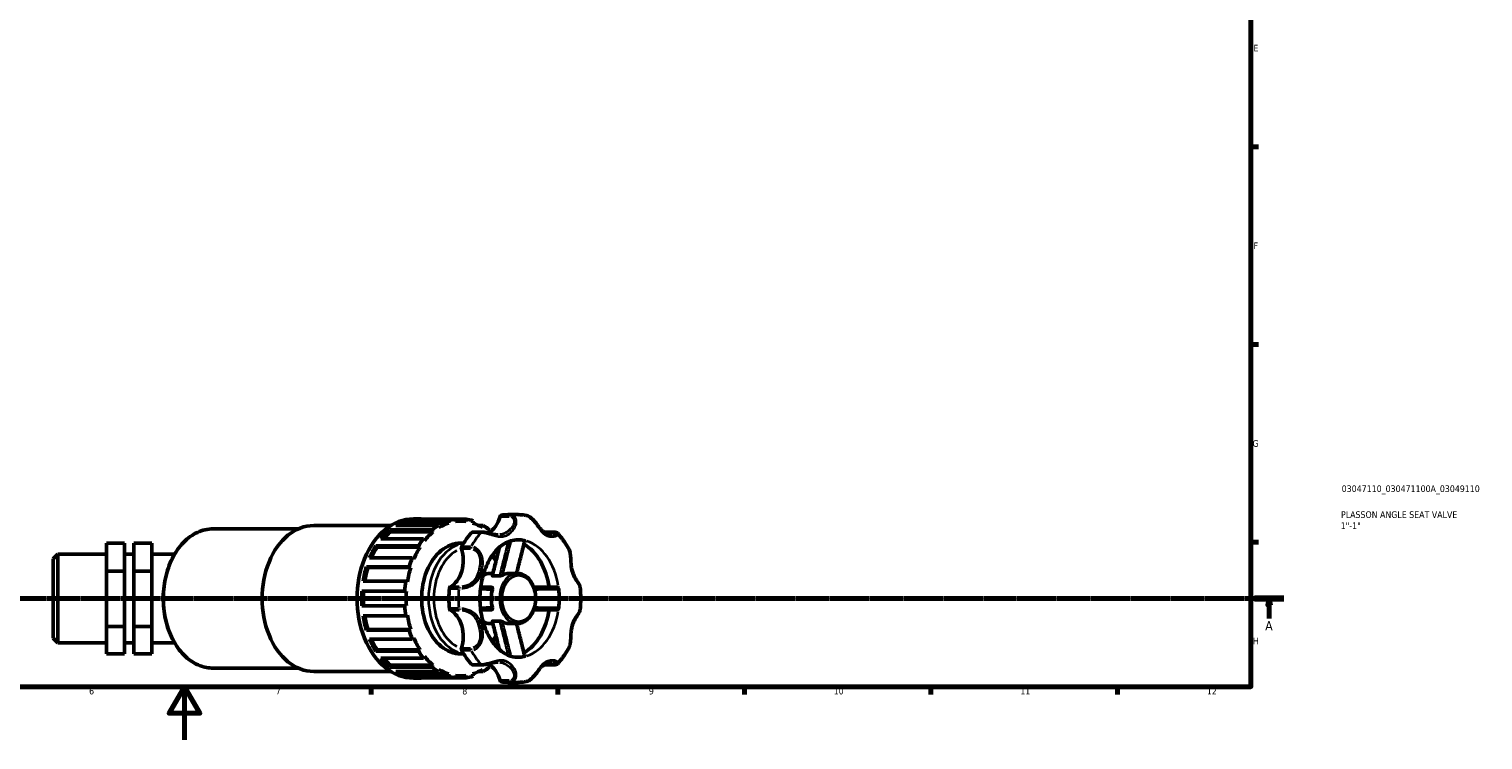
# Model space of a CAD drawing. Header units: millimetres. Extents: x 0 to 908, y 0 to 1069.
# Tile 3 of 7: x 362 to 908, y 0 to 267. Entities that reach past the tile are written whole.
import ezdxf

# ---------------------------------------------------------------- set-up
doc = ezdxf.new("R2010")
doc.units = ezdxf.units.MM
doc.linetypes.add('CHAIN', pattern=[0.7087, 0.4724, -0.0591, 0.1181, -0.0591])
for name, color, linetype, lineweight in [('Border (ISO)', 7, 'Continuous', 70), ('Section Line (ISO)', 7, 'CHAIN', 70), ('Title (ISO)', 7, 'Continuous', 50), ('Visible (ISO)', 7, 'Continuous', 50), ('Visible Narrow (ISO)', 7, 'Continuous', 35)]:
    doc.layers.add(name, color=color, linetype=linetype, lineweight=lineweight)
doc.styles.add('Label Text (ISO)', font='tahoma.ttf')
doc.styles.add('Note Text (ISO)', font='tahoma.ttf')

# ---------------------------------------------------------------- blocks, each defined once
blk = doc.blocks.new('Borders Default Border')
at = {"layer": 'Border (ISO)'}
for p, q in [((821, 222.75), (823.9, 222.75)), ((821, 148.5), (823.9, 148.5)), ((821, 74.25), (823.9, 74.25)), ((490.58, 20), (490.58, 17.1)), ((560.67, 20), (560.67, 17.1)), ((630.75, 20), (630.75, 17.1)), ((700.83, 20), (700.83, 17.1)), ((770.92, 20), (770.92, 17.1))]:
    blk.add_line(p, q, dxfattribs=at)
at = {"layer": 'Border (ISO)', "flags": 128}
for points in [[(20, 20), (20, 574), (821, 574), (821, 20), (20, 20)], [(420.5, 0), (420.5, 20), (414.73, 10), (426.27, 10), (420.5, 20)]]:
    blk.add_lwpolyline(points, dxfattribs=at)
at = {"layer": 'Border (ISO)', "color": 232, "true_color": 0xca0064, "char_height": 2.5, "attachment_point": 7, "style": 'Note Text (ISO)'}
for s, insert in [('E', (821.94, 258.63)), ('F', (822, 184.38)), ('G', (821.61, 110.08)), ('H', (821.74, 35.88)), ('6', (384.66, 17.05)), ('7', (454.77, 17.1)), ('8', (524.81, 17.04)), ('9', (594.88, 17.05)), ('10', (664.29, 17.05)), ('11', (734.37, 17.1)), ('12', (804.46, 17.1))]:
    blk.add_mtext(s, dxfattribs=dict(at, insert=insert))
blk = doc.blocks.new('Title Blocks ISO')
at = {"layer": 'Title (ISO)', "color": 232, "true_color": 0xca0064, "style": 'Note Text (ISO)'}
for tag, p in [('PART_NUMBER_001', (34.08, 73.13)), ('DESCRIPTION_001', (33.84, 63.4)), ('DESCRIPTION_002', (33.71, 59.22))]:
    blk.add_attdef(tag, p, '', height=2.5, dxfattribs=at)
blk = doc.blocks.new('2dTransSection0')
at = {"layer": 'Section Line (ISO)', "linetype": 'CHAIN'}
blk.add_line((271.59, 53.13), (833.38, 53.13), dxfattribs=at)
at = {"layer": 'Section Line (ISO)', "linetype": 'Continuous', "lineweight": 140}
blk.add_line((822.29, 53.13), (833.38, 53.13), dxfattribs=at)
at = {"layer": 'Section Line (ISO)', "linetype": 'Continuous'}
for p, q in [((827.84, 53.13), (827.34, 50.63)), ((827.34, 50.63), (828.34, 50.63)), ((827.84, 50.63), (827.84, 53.13)), ((828.34, 50.63), (827.84, 53.13)), ((827.84, 45.67), (827.84, 50.63))]:
    blk.add_line(p, q, dxfattribs=at)
at = {"layer": 'Section Line (ISO)', "linetype": 'Continuous', "flags": 128}
blk.add_lwpolyline([(828.34, 50.63), (827.84, 53.13), (827.34, 50.63), (828.34, 50.63)], dxfattribs=at)
at = {"layer": 'Section Line (ISO)'}
blk.add_solid([(828.34, 50.63), (827.84, 53.13), (827.34, 50.63), (828.34, 50.63)], dxfattribs=at)
at = {"layer": 'Section Line (ISO)', "insert": (826.35, 41.13), "char_height": 3.5, "attachment_point": 7, "style": 'Label Text (ISO)'}
blk.add_mtext('A', dxfattribs=at)

msp = doc.modelspace()

# ---------------------------------------------------------------- linework, layer by layer
at = {"layer": 'Visible (ISO)'}
for p, q in [((503.587, 82.332), (519.624, 82.332)), ((503.587, 82.332), (503.784, 81.475)), ((522.272, 82.925), (506.234, 82.925)), ((506.432, 83.057), (508.214, 83.057)), ((519.624, 82.332), (519.821, 81.475)), ((522.272, 82.925), (526.231, 82.925)), ((522.272, 82.024), (522.272, 82.925)), ((524.251, 82.159), (522.272, 82.159)), ((526.231, 82.925), (526.231, 82.024)), ((528.682, 81.475), (528.879, 82.332)), ((542.08, 84.632), (545.643, 84.632)), ((431.196, 79.277), (463.204, 79.277)), ((469.012, 80.537), (497.933, 80.537)), ((497.433, 78.881), (513.47, 78.881)), ((497.433, 78.881), (497.808, 78.151)), ((513.845, 78.151), (497.808, 78.151)), ((515.858, 80.602), (499.821, 80.602)), ((519.821, 81.475), (503.784, 81.475)), ((513.47, 78.881), (513.845, 78.151)), ((516.055, 79.744), (515.858, 80.602)), ((532.197, 78.06), (528.633, 78.06)), ((530.883, 80.602), (532.645, 80.602)), ((532.645, 80.602), (532.448, 79.744)), ((534.658, 78.151), (535.033, 78.881)), ((555.526, 78.06), (559.09, 78.06)), ((391.201, 73.916), (398.001, 73.916)), ((391.201, 63.457), (391.201, 73.916)), ((398.001, 63.457), (398.001, 73.916)), ((401.401, 73.916), (401.401, 63.457)), ((401.401, 73.916), (408.201, 73.916)), ((408.201, 73.916), (408.201, 63.457)), ((492.334, 72.909), (508.371, 72.909)), ((492.334, 72.909), (492.85, 72.379)), ((508.887, 72.379), (492.85, 72.379)), ((510.267, 75.589), (494.229, 75.589)), ((508.371, 72.909), (508.887, 72.379)), ((510.641, 74.86), (510.267, 75.589)), ((524.251, 73.922), (525.346, 73.922)), ((371.201, 68.056), (372.901, 69.756)), ((371.201, 38.207), (371.201, 68.056)), ((372.901, 69.756), (372.901, 36.507)), ((372.901, 69.756), (391.201, 69.756)), ((398.001, 69.756), (401.401, 69.756)), ((408.201, 69.756), (416.759, 69.756)), ((506.044, 68.379), (490.007, 68.379)), ((506.56, 67.849), (506.044, 68.379)), ((391.201, 63.457), (398.001, 63.457)), ((391.201, 42.672), (391.201, 63.457)), ((398.001, 42.672), (398.001, 63.457)), ((401.401, 63.457), (401.401, 42.672)), ((401.401, 63.457), (408.201, 63.457)), ((408.201, 63.457), (408.201, 42.672)), ((488.79, 65.001), (504.827, 65.001)), ((488.79, 65.001), (489.396, 64.723)), ((505.434, 64.723), (489.396, 64.723)), ((504.827, 65.001), (505.434, 64.723)), ((535.273, 62.582), (536.33, 62.582)), ((536.319, 61.597), (538.829, 61.597)), ((542.401, 62.582), (545.469, 62.582)), ((487.147, 55.932), (503.184, 55.932)), ((503.603, 59.675), (487.566, 59.675)), ((503.184, 55.932), (503.822, 55.932)), ((504.21, 59.397), (503.603, 59.675)), ((503.184, 50.332), (487.147, 50.332)), ((503.822, 50.332), (503.184, 50.332)), ((487.566, 46.588), (503.603, 46.588)), ((503.603, 46.588), (504.21, 46.866)), ((535.273, 43.682), (536.33, 43.682)), ((536.319, 44.666), (538.829, 44.666)), ((542.401, 43.682), (545.469, 43.682)), ((391.201, 42.672), (398.001, 42.672)), ((391.201, 32.347), (391.201, 42.672)), ((398.001, 32.347), (398.001, 42.672)), ((401.401, 42.672), (401.401, 32.347)), ((401.401, 42.672), (408.201, 42.672)), ((408.201, 42.672), (408.201, 32.347)), ((489.396, 41.541), (488.79, 41.262)), ((504.827, 41.262), (488.79, 41.262)), ((505.434, 41.541), (489.396, 41.541)), ((505.434, 41.541), (504.827, 41.262)), ((506.044, 37.885), (506.56, 38.415)), ((371.201, 38.207), (372.901, 36.507)), ((372.901, 36.507), (391.201, 36.507)), ((398.001, 36.507), (401.401, 36.507)), ((408.201, 36.507), (416.759, 36.507)), ((490.007, 37.885), (506.044, 37.885)), ((492.85, 33.884), (492.334, 33.354)), ((508.371, 33.354), (492.334, 33.354)), ((508.887, 33.884), (492.85, 33.884)), ((508.887, 33.884), (508.371, 33.354)), ((391.201, 32.347), (398.001, 32.347)), ((401.401, 32.347), (408.201, 32.347)), ((494.229, 30.674), (510.267, 30.674)), ((497.808, 28.112), (497.433, 27.382)), ((513.47, 27.382), (497.433, 27.382)), ((513.845, 28.112), (497.808, 28.112)), ((510.267, 30.674), (510.641, 31.403)), ((513.845, 28.112), (513.47, 27.382)), ((524.251, 32.342), (525.346, 32.342)), ((528.633, 28.203), (532.197, 28.203)), ((535.033, 27.382), (534.658, 28.112)), ((559.09, 28.203), (555.526, 28.203)), ((431.196, 26.987), (463.204, 26.987)), ((469.012, 25.727), (497.933, 25.727)), ((499.821, 25.661), (515.858, 25.661)), ((503.784, 24.789), (503.587, 23.931)), ((519.624, 23.931), (503.587, 23.931)), ((519.821, 24.789), (503.784, 24.789)), ((506.234, 23.338), (522.272, 23.338)), ((506.432, 23.207), (508.214, 23.207)), ((515.858, 25.661), (516.055, 26.519)), ((519.821, 24.789), (519.624, 23.931)), ((522.272, 23.338), (522.272, 24.24)), ((524.251, 24.104), (522.272, 24.104)), ((526.231, 23.338), (522.272, 23.338)), ((526.231, 24.24), (526.231, 23.338)), ((528.879, 23.931), (528.682, 24.789)), ((532.645, 25.661), (530.883, 25.661)), ((532.448, 26.519), (532.645, 25.661)), ((542.08, 21.632), (545.643, 21.632))]:
    msp.add_line(p, q, dxfattribs=at)
for centre, major_axis, start_param, end_param in [((506.432, 53.132), (0, 29.925), 0, 3.1415927), ((508.214, 53.132), (0, 29.925), 0.2204549, 0.4078636), ((508.214, 53.132), (0, 29.925), 6.189481, 6.3768896), ((524.251, 53.132), (0, 29.925), 0.0937043, 0.2204549), ((524.251, 53.132), (0, 29.027), 6.186574, 6.3797966), ((524.251, 53.132), (0, 29.925), 6.0627304, 6.189481), ((531.941, 87.746), (0, -10.691), 0.3543387, 1.2086624), ((539.474, 83.71), (0, 0.7), 0.1199383, 1.2086624), ((542.08, 53.132), (0, 31.5), 0, 0.1199383), ((469.012, 53.132), (0, 27.405), 0, 3.1415927), ((508.214, 53.132), (0, 29.925), 0.5346142, 0.7220229), ((508.214, 53.132), (0, -29.027), 3.6732999, 3.8277587), ((508.214, 53.132), (0, 29.027), 0.217548, 0.3290147), ((524.251, 53.132), (0, -29.027), 3.6732999, 3.8665225), ((524.251, 53.132), (0, -29.925), 3.5494562, 3.6762069), ((524.251, 53.132), (0, 29.027), 0.217548, 0.4107706), ((542.08, 53.132), (0, -31.5), 3.8070525, 4.0469291), ((528.633, 77.36), (0, 0.7), 0, 0.6654598), ((524.251, 53.132), (0, 29.027), 5.8724147, 6.0656373), ((524.251, 53.132), (0, 29.925), 5.7485711, 5.8753217), ((524.251, 53.132), (0, 29.027), 5.7362037, 5.7514781), ((555.526, 77.36), (0, 0.7), 0, 0.0705857), ((508.214, 53.132), (0, 29.925), 0.8487735, 1.0361821), ((508.214, 53.132), (0, -29.027), 3.9874591, 4.15936), ((524.251, 53.132), (0, -29.027), 3.9874591, 4.1806818), ((524.251, 53.132), (0, -29.925), 3.8636155, 3.9903661), ((524.251, 53.132), (0, 20.79), 0, 3.1415927), ((517.604, 67.469), (0, -10.691), 0.3621339, 1.9940606), ((524.948, 72.148), (0, -0.7), 4.0469291, 5.1356532), ((545.643, 53.132), (0, 22.05), 6.1255075, 6.2831853), ((542.08, 53.132), (0, 22.05), 4.9040362, 5.8957875), ((524.251, 53.132), (0, -29.925), 4.1777748, 4.3045254), ((508.214, 53.132), (0, 29.925), 1.1629327, 1.3503414), ((508.214, 53.132), (0, -29.027), 4.3016184, 4.4849977), ((524.251, 53.132), (0, -29.027), 4.3016184, 4.494841), ((535.273, 53.132), (0, 9.45), 0, 0.4091136), ((542.401, 53.132), (0, 9.45), 0, 0.3695748), ((508.214, 53.132), (0, 29.925), 1.477092, 1.6645006), ((508.214, 53.132), (0, -29.027), 4.6157777, 4.8090003), ((524.251, 53.132), (0, -29.925), 4.491934, 4.6186847), ((524.251, 53.132), (0, -29.027), 4.6157777, 4.8090003), ((542.08, 53.132), (0, -31.5), 4.5924507, 4.8323273), ((520.457, 56.817), (0, 0.7), 0.3621339, 1.450858), ((542.401, 53.132), (0, -9.45), 4.3428142, 5.0819638), ((545.643, 53.132), (0, 22.05), 4.5547112, 4.8700668), ((524.251, 53.132), (0, -29.925), 4.8060933, 4.9328439), ((520.457, 49.446), (0, -0.7), 4.8323273, 5.9210514), ((508.214, 53.132), (0, 29.925), 1.7912513, 1.9786599), ((508.214, 53.132), (0, -29.027), 4.9397802, 5.1231596), ((524.251, 53.132), (0, -29.027), 4.9299369, 5.1231596), ((517.604, 38.794), (0, 10.691), 4.2891247, 5.9210514), ((535.273, 53.132), (0, -9.45), 5.8740717, 6.2831853), ((542.401, 53.132), (0, -9.45), 5.9136105, 6.2831853), ((542.08, 53.132), (0, -22.05), 0.3873978, 1.3791491), ((524.251, 53.132), (0, -29.925), 5.1202526, 5.2470032), ((524.251, 53.132), (0, -29.027), 5.2440962, 5.4373188), ((508.214, 53.132), (0, 29.925), 2.1054105, 2.2928192), ((508.214, 53.132), (0, -29.027), 5.265418, 5.4373188), ((524.251, 53.132), (0, -29.925), 5.4344118, 5.5611625), ((524.948, 34.115), (0, -0.7), 4.2891247, 5.3778488), ((542.08, 53.132), (0, -31.5), 5.3778488, 5.6177255), ((508.214, 53.132), (0, 29.925), 2.4195698, 2.6069784), ((508.214, 53.132), (0, -29.027), 5.5970192, 5.7514781), ((524.251, 53.132), (0, -29.027), 5.5582555, 5.7514781), ((524.251, 53.132), (0, -29.925), 5.7485711, 5.8753217), ((528.633, 28.903), (0, -0.7), 5.6177255, 6.2831853), ((524.251, 53.132), (0, 29.925), 3.5494562, 3.6762069), ((531.941, 18.517), (0, 10.691), 5.0745229, 5.9288438), ((524.251, 53.132), (0, 29.027), 3.6732999, 3.6885743), ((545.643, 53.132), (0, -22.05), 0, 0.1576778), ((555.526, 28.903), (0, -0.7), 6.2125201, 6.2831853), ((508.214, 53.132), (0, -29.925), 5.8753217, 6.0627304), ((508.214, 53.132), (0, -29.027), 5.9541706, 6.0656373), ((508.214, 53.132), (0, -29.925), 6.189481, 6.3768896), ((524.251, 53.132), (0, -29.027), 5.8724147, 6.0656373), ((524.251, 53.132), (0, -29.925), 6.0627304, 6.189481), ((524.251, 53.132), (0, -29.027), 6.186574, 6.3797966), ((524.251, 53.132), (0, -29.925), 0.0937043, 0.2204549), ((524.251, 53.132), (0, -29.027), 0.217548, 0.4107706), ((539.474, 22.553), (0, -0.7), 5.0745229, 6.163247), ((542.08, 53.132), (0, -31.5), 6.163247, 6.2831853)]:
    msp.add_ellipse(centre, major_axis=major_axis, ratio=0.7071068, start_param=start_param, end_param=end_param, dxfattribs=at)
for points, knots in [([(548.715, 84.37), (548.512, 84.405), (548.308, 84.436), (547.901, 84.492), (547.696, 84.516), (547.287, 84.558), (547.082, 84.576), (546.671, 84.604), (546.466, 84.614), (546.055, 84.628), (545.849, 84.632), (545.643, 84.632)], [3.02116393, 3.02116393, 3.02116393, 3.02116393, 3.04524968, 3.04524968, 3.06933542, 3.06933542, 3.09342117, 3.09342117, 3.11750691, 3.11750691, 3.14159265, 3.14159265, 3.14159265, 3.14159265]), ([(558.604, 77.055), (558.372, 77.055), (558.119, 77.074), (557.54, 77.163), (557.209, 77.243), (556.563, 77.464), (556.247, 77.605), (555.644, 77.943), (555.357, 78.142), (554.802, 78.598), (554.534, 78.857), (554.003, 79.44), (553.738, 79.764), (553.248, 80.396), (553.026, 80.692), (552.607, 81.247), (552.413, 81.501), (552.035, 81.975), (551.853, 82.193), (551.32, 82.795), (550.947, 83.169), (550.177, 83.776), (549.785, 84.018), (549.159, 84.268), (548.938, 84.332), (548.715, 84.37)], [0.695286, 0.695286, 0.695286, 0.695286, 0.8189477, 0.8189477, 0.9731601, 0.9731601, 1.1273726, 1.1273726, 1.2815851, 1.2815851, 1.4357976, 1.4357976, 1.59001, 1.59001, 1.7109011, 1.7109011, 1.8069681, 1.8069681, 1.8885015, 1.8885015, 2.0353049, 2.0353049, 2.1680219, 2.1680219, 2.2374107, 2.2374107, 2.2374107, 2.2374107]), ([(431.196, 79.277), (429.224, 79.277), (427.252, 78.837), (423.498, 77.126), (421.719, 75.846), (418.518, 72.564), (417.104, 70.55), (414.795, 65.999), (413.904, 63.458), (412.737, 58.114), (412.462, 55.311), (412.556, 49.725), (412.924, 46.943), (414.269, 41.679), (415.245, 39.198), (417.715, 34.788), (419.207, 32.86), (422.558, 29.768), (424.414, 28.599), (427.934, 27.286), (429.565, 26.987), (431.196, 26.987)], [3.1415927, 3.1415927, 3.1415927, 3.1415927, 3.4533601, 3.4533601, 3.769054, 3.769054, 4.0900338, 4.0900338, 4.4129375, 4.4129375, 4.7360474, 4.7360474, 5.0591153, 5.0591153, 5.3822299, 5.3822299, 5.7050121, 5.7050121, 6.0253918, 6.0253918, 6.2831853, 6.2831853, 6.2831853, 6.2831853]), ([(538.328, 77.055), (538.016, 77.055), (537.682, 77.08), (536.953, 77.182), (536.557, 77.258), (535.721, 77.444), (535.281, 77.552), (534.427, 77.752), (534.014, 77.843), (533.211, 77.986), (532.823, 78.036), (532.373, 78.058), (532.284, 78.06), (532.197, 78.06)], [1.59027218, 1.59027218, 1.59027218, 1.59027218, 1.72933073, 1.72933073, 1.86838928, 1.86838928, 2.00452383, 2.00452383, 2.12852411, 2.12852411, 2.25373194, 2.25373194, 2.28556493, 2.28556493, 2.28556493, 2.28556493]), ([(559.09, 78.06), (559.213, 78.06), (559.331, 78.055), (559.559, 78.037), (559.669, 78.022), (559.88, 77.982), (559.982, 77.956), (560.18, 77.889), (560.277, 77.847), (560.465, 77.737), (560.558, 77.668), (560.644, 77.575)], [0, 0, 0, 0, 0.04469939, 0.04469939, 0.08939877, 0.08939877, 0.13409816, 0.13409816, 0.17879755, 0.17879755, 0.22349693, 0.22349693, 0.22349693, 0.22349693]), ([(564.9, 71.531), (564.661, 71.976), (564.413, 72.414), (563.899, 73.274), (563.633, 73.696), (563.083, 74.522), (562.798, 74.927), (562.213, 75.717), (561.911, 76.103), (561.29, 76.854), (560.971, 77.22), (560.644, 77.575)], [2.21910908, 2.21910908, 2.21910908, 2.21910908, 2.27270278, 2.27270278, 2.32629648, 2.32629648, 2.37989018, 2.37989018, 2.43348389, 2.43348389, 2.48707759, 2.48707759, 2.48707759, 2.48707759]), ([(545.643, 75.182), (543.943, 75.182), (542.218, 74.693), (539.113, 72.751), (537.749, 71.504), (535.407, 68.429), (534.409, 66.67), (532.815, 62.75), (532.216, 60.597), (531.487, 56.095), (531.36, 53.748), (531.599, 49.11), (531.966, 46.821), (533.138, 42.554), (533.943, 40.577), (535.867, 37.126), (536.987, 35.655), (539.403, 33.289), (540.699, 32.419), (543.213, 31.331), (544.431, 31.082), (545.643, 31.082)], [3.1415927, 3.1415927, 3.1415927, 3.1415927, 3.5581111, 3.5581111, 3.8898766, 3.8898766, 4.1906431, 4.1906431, 4.4874344, 4.4874344, 4.7850779, 4.7850779, 5.0830796, 5.0830796, 5.3801974, 5.3801974, 5.6776551, 5.6776551, 5.9862192, 5.9862192, 6.2831853, 6.2831853, 6.2831853, 6.2831853]), ([(536.12, 61.702), (536.329, 62.582), (536.542, 63.46), (536.972, 65.213), (537.189, 66.088), (537.625, 67.837), (537.844, 68.711), (538.283, 70.457), (538.504, 71.33), (538.734, 72.238), (538.742, 72.273), (538.751, 72.308)], [0.0679567, 0.0679567, 0.0679567, 0.0679567, 0.3459038, 0.3459038, 0.623851, 0.623851, 0.9017981, 0.9017981, 1.1797453, 1.1797453, 1.1909444, 1.1909444, 1.1909444, 1.1909444]), ([(545.23, 62.582), (545.371, 63.165), (545.514, 63.748), (545.873, 65.206), (546.09, 66.081), (546.527, 67.83), (546.746, 68.704), (547.186, 70.452), (547.407, 71.326), (547.849, 73.073), (548.071, 73.946), (548.293, 74.82)], [0.1951583, 0.1951583, 0.1951583, 0.1951583, 0.3804713, 0.3804713, 0.6588961, 0.6588961, 0.9373209, 0.9373209, 1.2157457, 1.2157457, 1.4941705, 1.4941705, 1.4941705, 1.4941705]), ([(548.092, 74.908), (548.153, 74.894), (548.201, 74.88), (548.272, 74.851), (548.291, 74.837), (548.293, 74.823), (548.293, 74.821), (548.293, 74.82)], [0, 0, 0, 0, 0.026308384, 0.026308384, 0.054919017, 0.054919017, 0.059114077, 0.059114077, 0.059114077, 0.059114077]), ([(569.081, 57.449), (569.06, 57.66), (568.997, 57.836), (568.825, 58.227), (568.701, 58.441), (568.417, 58.9), (568.256, 59.144), (567.902, 59.687), (567.708, 59.989), (567.28, 60.694), (567.05, 61.106), (566.625, 61.979), (566.433, 62.441), (566.114, 63.398), (565.987, 63.893), (565.793, 64.913), (565.727, 65.438), (565.634, 66.512), (565.607, 67.061), (565.56, 68.053), (565.539, 68.492), (565.477, 69.27), (565.442, 69.61), (565.343, 70.224), (565.285, 70.5), (565.128, 71.033), (565.029, 71.29), (564.9, 71.531)], [0.3251438, 0.3251438, 0.3251438, 0.3251438, 0.4096265, 0.4096265, 0.5212387, 0.5212387, 0.6374534, 0.6374534, 0.7675018, 0.7675018, 0.9295192, 0.9295192, 1.0978033, 1.0978033, 1.2660874, 1.2660874, 1.4343716, 1.4343716, 1.6018119, 1.6018119, 1.732688, 1.732688, 1.8348816, 1.8348816, 1.9214334, 1.9214334, 2.0079852, 2.0079852, 2.0079852, 2.0079852]), ([(536.319, 61.597), (536.258, 61.597), (536.208, 61.604), (536.141, 61.632), (536.122, 61.652), (536.117, 61.684), (536.117, 61.693), (536.12, 61.702)], [0, 0, 0, 0, 0.025855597, 0.025855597, 0.049849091, 0.049849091, 0.05804187, 0.05804187, 0.05804187, 0.05804187]), ([(539.987, 61.944), (539.923, 61.909), (539.847, 61.873), (539.666, 61.796), (539.559, 61.757), (539.336, 61.684), (539.218, 61.652), (539.056, 61.619), (539.005, 61.611), (538.912, 61.6), (538.869, 61.597), (538.829, 61.597)], [0, 0, 0, 0, 0.02898748, 0.02898748, 0.06289688, 0.06289688, 0.09926248, 0.09926248, 0.11639541, 0.11639541, 0.13298552, 0.13298552, 0.13298552, 0.13298552]), ([(545.469, 43.682), (546.184, 43.682), (546.898, 43.835), (548.262, 44.429), (548.909, 44.877), (550.088, 46.032), (550.612, 46.751), (551.476, 48.382), (551.812, 49.299), (552.257, 51.231), (552.366, 52.246), (552.346, 54.272), (552.218, 55.282), (551.734, 57.2), (551.379, 58.107), (550.472, 59.723), (549.92, 60.433), (548.674, 61.567), (547.982, 61.997), (546.673, 62.473), (546.071, 62.582), (545.469, 62.582)], [0, 0, 0, 0, 0.2987473, 0.2987473, 0.6063437, 0.6063437, 0.9279521, 0.9279521, 1.2558028, 1.2558028, 1.5845638, 1.5845638, 1.9132418, 1.9132418, 2.2420011, 2.2420011, 2.5696062, 2.5696062, 2.8899897, 2.8899897, 3.1415927, 3.1415927, 3.1415927, 3.1415927]), ([(535.813, 57.332), (535.533, 57.332), (535.255, 57.332), (534.593, 57.332), (534.21, 57.332), (533.828, 57.332), (533.197, 57.332), (532.57, 57.332), (531.865, 57.332), (531.784, 57.332), (531.704, 57.332)], [0.36771032, 0.36771032, 0.36771032, 0.36771032, 0.55675149, 0.55675149, 0.82120038, 0.82120038, 0.82120038, 1.25843284, 1.25843284, 1.31472166, 1.31472166, 1.31472166, 1.31472166]), ([(535.813, 57.332), (535.879, 57.332), (535.939, 57.315), (536.051, 57.249), (536.1, 57.195), (536.175, 57.054), (536.199, 56.964), (536.208, 56.813), (536.207, 56.76), (536.195, 56.653), (536.185, 56.599), (536.17, 56.545)], [0, 0, 0, 0, 0.0280083, 0.0280083, 0.06115515, 0.06115515, 0.09742955, 0.09742955, 0.11546222, 0.11546222, 0.13291404, 0.13291404, 0.13291404, 0.13291404]), ([(560.391, 57.332), (558.934, 57.332), (557.477, 57.332), (554.644, 57.332), (553.269, 57.332), (551.896, 57.332), (551.812, 57.332), (551.728, 57.332), (551.644, 57.332)], [0.39449663, 0.39449663, 0.39449663, 0.39449663, 0.8779186, 0.8779186, 1.33491233, 1.33491233, 1.33491233, 1.36282417, 1.36282417, 1.36282417, 1.36282417]), ([(560.391, 57.332), (560.463, 57.332), (560.538, 57.312), (560.685, 57.236), (560.756, 57.178), (560.88, 57.036), (560.931, 56.954), (560.989, 56.82), (561.004, 56.775), (561.028, 56.685), (561.037, 56.64), (561.042, 56.594)], [0, 0, 0, 0, 0.03056638, 0.03056638, 0.0623676, 0.0623676, 0.09268857, 0.09268857, 0.1067989, 0.1067989, 0.12070566, 0.12070566, 0.12070566, 0.12070566]), ([(569.081, 48.814), (569.14, 49.386), (569.187, 49.961), (569.257, 51.112), (569.281, 51.689), (569.304, 52.843), (569.304, 53.42), (569.281, 54.575), (569.257, 55.151), (569.187, 56.302), (569.14, 56.877), (569.081, 57.449)], [1.42702002, 1.42702002, 1.42702002, 1.42702002, 1.48453054, 1.48453054, 1.54204107, 1.54204107, 1.59955159, 1.59955159, 1.65706211, 1.65706211, 1.71457263, 1.71457263, 1.71457263, 1.71457263]), ([(536.17, 49.718), (536.194, 49.628), (536.206, 49.539), (536.207, 49.359), (536.191, 49.269), (536.131, 49.111), (536.083, 49.044), (535.992, 48.977), (535.959, 48.96), (535.889, 48.938), (535.853, 48.932), (535.813, 48.932)], [0, 0, 0, 0, 0.028988, 0.028988, 0.06289792, 0.06289792, 0.09926331, 0.09926331, 0.11639601, 0.11639601, 0.13298551, 0.13298551, 0.13298551, 0.13298551]), ([(561.042, 49.669), (561.032, 49.583), (561.01, 49.497), (560.942, 49.329), (560.894, 49.25), (560.779, 49.107), (560.711, 49.047), (560.598, 48.981), (560.557, 48.962), (560.474, 48.938), (560.432, 48.932), (560.391, 48.932)], [0, 0, 0, 0, 0.02630856, 0.02630856, 0.05491946, 0.05491946, 0.08592468, 0.08592468, 0.10328105, 0.10328105, 0.12049056, 0.12049056, 0.12049056, 0.12049056]), ([(531.704, 48.932), (531.751, 48.932), (531.798, 48.932), (532.497, 48.932), (533.152, 48.932), (533.812, 48.932), (534.201, 48.932), (534.593, 48.932), (535.261, 48.932), (535.536, 48.932), (535.813, 48.932)], [0.84511215, 0.84511215, 0.84511215, 0.84511215, 0.8779186, 0.8779186, 1.33491233, 1.33491233, 1.33491233, 1.60484134, 1.60484134, 1.79212364, 1.79212364, 1.79212364, 1.79212364]), ([(536.12, 44.561), (536.117, 44.571), (536.117, 44.58), (536.123, 44.613), (536.142, 44.632), (536.21, 44.659), (536.259, 44.666), (536.319, 44.666)], [0.045877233, 0.045877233, 0.045877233, 0.045877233, 0.054422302, 0.054422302, 0.078560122, 0.078560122, 0.103990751, 0.103990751, 0.103990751, 0.103990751]), ([(538.751, 33.955), (538.742, 33.99), (538.734, 34.026), (538.504, 34.933), (538.283, 35.806), (537.844, 37.553), (537.625, 38.426), (537.189, 40.175), (536.972, 41.05), (536.542, 42.803), (536.329, 43.681), (536.12, 44.561)], [0.3979292, 0.3979292, 0.3979292, 0.3979292, 0.4091283, 0.4091283, 0.6870754, 0.6870754, 0.9650226, 0.9650226, 1.2429697, 1.2429697, 1.5209169, 1.5209169, 1.5209169, 1.5209169]), ([(538.829, 44.666), (538.896, 44.666), (538.973, 44.658), (539.154, 44.626), (539.26, 44.6), (539.481, 44.534), (539.598, 44.493), (539.759, 44.428), (539.811, 44.406), (539.905, 44.362), (539.948, 44.341), (539.987, 44.32)], [0, 0, 0, 0, 0.02800776, 0.02800776, 0.06115399, 0.06115399, 0.0974285, 0.0974285, 0.11546149, 0.11546149, 0.13291405, 0.13291405, 0.13291405, 0.13291405]), ([(548.293, 31.444), (548.071, 32.317), (547.849, 33.19), (547.407, 34.937), (547.186, 35.811), (546.746, 37.559), (546.527, 38.433), (546.09, 40.182), (545.873, 41.057), (545.514, 42.515), (545.371, 43.098), (545.23, 43.682)], [0.0945473, 0.0945473, 0.0945473, 0.0945473, 0.3729721, 0.3729721, 0.6513969, 0.6513969, 0.9298217, 0.9298217, 1.2082465, 1.2082465, 1.3935595, 1.3935595, 1.3935595, 1.3935595]), ([(551.644, 48.932), (551.717, 48.932), (551.79, 48.932), (551.862, 48.932), (553.176, 48.932), (554.492, 48.932), (557.335, 48.932), (558.863, 48.932), (560.391, 48.932)], [0.79700966, 0.79700966, 0.79700966, 0.79700966, 0.82120038, 0.82120038, 0.82120038, 1.25843284, 1.25843284, 1.76533719, 1.76533719, 1.76533719, 1.76533719]), ([(564.9, 34.733), (565.09, 35.087), (565.215, 35.478), (565.42, 36.4), (565.477, 36.943), (565.541, 37.838), (565.559, 38.19), (565.596, 38.967), (565.616, 39.39), (565.679, 40.321), (565.726, 40.826), (565.875, 41.837), (565.98, 42.343), (566.254, 43.322), (566.424, 43.796), (566.821, 44.71), (567.047, 45.15), (567.528, 45.99), (567.781, 46.39), (568.219, 47.062), (568.405, 47.343), (568.69, 47.806), (568.799, 47.993), (568.979, 48.376), (569.057, 48.572), (569.081, 48.814)], [0.2775925, 0.2775925, 0.2775925, 0.2775925, 0.4052585, 0.4052585, 0.5681733, 0.5681733, 0.6731903, 0.6731903, 0.8014676, 0.8014676, 0.960271, 0.960271, 1.1285553, 1.1285553, 1.2968395, 1.2968395, 1.4651238, 1.4651238, 1.633408, 1.633408, 1.7666248, 1.7666248, 1.86353, 1.86353, 1.9604351, 1.9604351, 1.9604351, 1.9604351]), ([(560.644, 28.688), (560.971, 29.043), (561.29, 29.409), (561.911, 30.161), (562.213, 30.546), (562.798, 31.336), (563.083, 31.741), (563.633, 32.567), (563.899, 32.989), (564.413, 33.849), (564.661, 34.287), (564.9, 34.733)], [0.65451507, 0.65451507, 0.65451507, 0.65451507, 0.70810877, 0.70810877, 0.76170247, 0.76170247, 0.81529617, 0.81529617, 0.86888987, 0.86888987, 0.92248357, 0.92248357, 0.92248357, 0.92248357]), ([(532.197, 28.203), (532.571, 28.203), (532.984, 28.245), (533.82, 28.381), (534.238, 28.469), (535.061, 28.658), (535.465, 28.757), (536.26, 28.941), (536.649, 29.024), (537.391, 29.149), (537.742, 29.189), (538.155, 29.207), (538.242, 29.209), (538.328, 29.209)], [0, 0, 0, 0, 0.13666726, 0.13666726, 0.26273871, 0.26273871, 0.38636783, 0.38636783, 0.51807516, 0.51807516, 0.65713235, 0.65713235, 0.69528596, 0.69528596, 0.69528596, 0.69528596]), ([(548.293, 31.444), (548.293, 31.443), (548.293, 31.443), (548.295, 31.43), (548.278, 31.415), (548.224, 31.392), (548.203, 31.385), (548.153, 31.37), (548.124, 31.362), (548.092, 31.355)], [0.06154228, 0.06154228, 0.06154228, 0.06154228, 0.062367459, 0.062367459, 0.092688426, 0.092688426, 0.106798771, 0.106798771, 0.12070566, 0.12070566, 0.12070566, 0.12070566]), ([(548.715, 21.893), (549.075, 21.955), (549.428, 22.084), (550.142, 22.463), (550.5, 22.724), (551.192, 23.335), (551.523, 23.688), (552.173, 24.448), (552.485, 24.856), (553.149, 25.732), (553.488, 26.189), (554.058, 26.884), (554.292, 27.149), (554.796, 27.659), (555.069, 27.898), (555.637, 28.315), (555.934, 28.495), (556.554, 28.795), (556.877, 28.917), (557.685, 29.142), (558.176, 29.209), (558.604, 29.209)], [0.0481534, 0.0481534, 0.0481534, 0.0481534, 0.1601422, 0.1601422, 0.2862116, 0.2862116, 0.4212734, 0.4212734, 0.5721202, 0.5721202, 0.7633475, 0.7633475, 0.8999146, 0.8999146, 1.0541265, 1.0541265, 1.2083384, 1.2083384, 1.3625503, 1.3625503, 1.5902722, 1.5902722, 1.5902722, 1.5902722]), ([(560.644, 28.688), (560.558, 28.595), (560.465, 28.526), (560.277, 28.416), (560.18, 28.374), (559.982, 28.307), (559.88, 28.281), (559.669, 28.241), (559.559, 28.227), (559.331, 28.208), (559.213, 28.203), (559.09, 28.203)], [2.06206072, 2.06206072, 2.06206072, 2.06206072, 2.10676156, 2.10676156, 2.15146241, 2.15146241, 2.19616325, 2.19616325, 2.24086409, 2.24086409, 2.28556493, 2.28556493, 2.28556493, 2.28556493]), ([(545.643, 21.632), (545.849, 21.632), (546.055, 21.635), (546.466, 21.649), (546.671, 21.66), (547.082, 21.688), (547.287, 21.705), (547.696, 21.747), (547.901, 21.771), (548.308, 21.827), (548.512, 21.859), (548.715, 21.893)], [0, 0, 0, 0, 0.02408574, 0.02408574, 0.04817149, 0.04817149, 0.07225723, 0.07225723, 0.09634298, 0.09634298, 0.12042872, 0.12042872, 0.12042872, 0.12042872])]:
    msp.add_open_spline(points, degree=3, knots=knots, dxfattribs=at)
for points in [[(537.601, 67.739), (537.163, 68.35), (536.696, 68.926), (536.203, 69.462)], [(536.203, 36.802), (536.696, 37.337), (537.163, 37.913), (537.601, 38.524)]]:
    msp.add_open_spline(points, degree=3, dxfattribs=at)
at = {"layer": 'Visible Narrow (ISO)'}
for p, q in [((539.189, 83.958), (542.397, 83.958)), ((542.8, 84.405), (539.593, 84.405)), ((528.505, 77.911), (531.713, 77.911)), ((555.745, 77.998), (558.722, 77.998)), ((524.675, 71.861), (527.882, 71.861)), ((527.944, 72.58), (524.736, 72.58)), ((520.144, 56.901), (523.351, 56.901)), ((523.667, 57.471), (520.46, 57.471)), ((523.351, 49.363), (520.144, 49.363)), ((520.46, 48.792), (523.667, 48.792)), ((527.882, 34.403), (524.675, 34.403)), ((524.736, 33.683), (527.944, 33.683)), ((531.713, 28.353), (528.505, 28.353)), ((558.722, 28.265), (555.745, 28.265)), ((542.397, 22.305), (539.189, 22.305)), ((539.593, 21.858), (542.8, 21.858))]:
    msp.add_line(p, q, dxfattribs=at)
for centre, major_axis, start_param, end_param in [((543.038, 83.71), (0, 0.7), 0.1743745, 1.1542262), ((545.643, 53.132), (0, 31.5), 0.0059969, 0.1139414), ((431.196, 53.132), (0, -26.145), 3.2986723, 6.1261057), ((545.643, 53.132), (0, -31.5), 3.8190463, 4.0349353), ((532.197, 77.36), (0, 0.7), 0.033273, 0.6321868), ((559.09, 77.36), (0, 0.7), 0.0211632, 0.402101), ((526.825, 53.132), (0, 20.79), 0.2522118, 2.8893809), ((527.815, 53.132), (0, -19.39), 3.5201227, 5.9046552), ((528.511, 72.148), (0, 0.7), 0.9597727, 1.9396244), ((545.643, 53.132), (0, 22.05), 4.9328388, 6.0627355), ((527.815, 53.132), (0, -19.39), 2.3739877, 2.5117654), ((545.469, 53.132), (0, 9.45), 0.1570796, 2.984513), ((545.643, 53.132), (0, -31.5), 4.6044445, 4.8203335), ((524.021, 56.817), (0, 0.7), 0.4165701, 1.3964218), ((524.021, 49.446), (0, -0.7), 4.8867635, 5.8666152), ((545.643, 53.132), (0, -22.05), 0.2204498, 1.3503465), ((527.815, 53.132), (0, -19.39), 0.6298272, 0.7676049), ((528.511, 34.115), (0, -0.7), 4.3435609, 5.3234126), ((545.643, 53.132), (0, -31.5), 5.3898427, 5.6057316), ((532.197, 28.903), (0, -0.7), 5.6509985, 6.2499123), ((559.09, 28.903), (0, -0.7), 5.8810843, 6.2620221), ((543.038, 22.553), (0, -0.7), 5.1289591, 6.1088108), ((545.643, 53.132), (0, -31.5), 6.1692439, 6.2771884)]:
    msp.add_ellipse(centre, major_axis=major_axis, ratio=0.7071068, start_param=start_param, end_param=end_param, dxfattribs=at)
msp.add_ellipse((545.964, 53.132), major_axis=(0, -8.75), ratio=0.7071068, dxfattribs=at)
for points, knots in [([(532.955, 77.813), (533.488, 77.728), (534.071, 77.594), (535.081, 77.321), (535.508, 77.196), (536.622, 76.873), (537.275, 76.692), (538.673, 76.408), (539.364, 76.36), (540.636, 76.521), (541.224, 76.724), (542.383, 77.372), (542.955, 77.816), (543.885, 78.808), (544.262, 79.316), (544.805, 80.368), (544.991, 80.901), (545.137, 81.96), (545.103, 82.485), (544.81, 83.331), (544.591, 83.669), (544.17, 84.035), (544.023, 84.132), (543.865, 84.208)], [-2.1712867, -2.1712867, -2.1712867, -2.1712867, -2.0135924, -2.0135924, -1.8979249, -1.8979249, -1.6999239, -1.6999239, -1.4265498, -1.4265498, -1.1589436, -1.1589436, -0.8930459, -0.8930459, -0.6826691, -0.6826691, -0.5002683, -0.5002683, -0.3260832, -0.3260832, -0.1811573, -0.1811573, -0.1142782, -0.1142782, -0.1142782, -0.1142782]), ([(543.111, 83.881), (543.327, 83.815), (543.523, 83.709), (543.929, 83.365), (544.106, 83.092), (544.327, 82.406), (544.336, 81.98), (544.162, 81.115), (543.973, 80.677), (543.44, 79.801), (543.078, 79.372), (542.189, 78.517), (541.646, 78.119), (540.554, 77.502), (540.005, 77.285), (539.249, 77.127), (539.065, 77.099), (538.876, 77.081)], [0.0795136, 0.0795136, 0.0795136, 0.0795136, 0.1811573, 0.1811573, 0.3260832, 0.3260832, 0.5002683, 0.5002683, 0.6826691, 0.6826691, 0.8930459, 0.8930459, 1.1589436, 1.1589436, 1.4265498, 1.4265498, 1.5107586, 1.5107586, 1.5107586, 1.5107586]), ([(549.584, 84.069), (549.94, 83.891), (550.292, 83.648), (550.938, 83.081), (551.236, 82.766), (551.993, 81.87), (552.415, 81.261), (553.332, 79.903), (553.799, 79.185), (554.771, 78.002), (555.279, 77.526), (556.422, 76.82), (557.055, 76.588), (558.218, 76.391), (558.74, 76.38), (559.626, 76.495), (560, 76.606), (560.543, 76.903), (560.717, 77.087), (560.746, 77.271), (560.746, 77.273), (560.747, 77.275)], [-2.136715, -2.136715, -2.136715, -2.136715, -2.0135357, -2.0135357, -1.897878, -1.897878, -1.6998567, -1.6998567, -1.4264893, -1.4264893, -1.1589111, -1.1589111, -0.893039, -0.893039, -0.6826693, -0.6826693, -0.5002684, -0.5002684, -0.3260833, -0.3260833, -0.3241926, -0.3241926, -0.3241926, -0.3241926]), ([(559.122, 77.992), (559.197, 77.987), (559.268, 77.981), (559.549, 77.945), (559.72, 77.896), (559.995, 77.75), (560.061, 77.644), (560.013, 77.414), (559.862, 77.292), (559.412, 77.126), (559.129, 77.075), (558.814, 77.06)], [0.0347643, 0.0347643, 0.0347643, 0.0347643, 0.06967593, 0.06967593, 0.18115741, 0.18115741, 0.32608334, 0.32608334, 0.5002684, 0.5002684, 0.66052166, 0.66052166, 0.66052166, 0.66052166]), ([(524.602, 56.965), (524.867, 56.994), (525.143, 57.033), (525.896, 57.168), (526.381, 57.283), (527.48, 57.63), (528.076, 57.89), (529.413, 58.682), (530.041, 59.28), (531.078, 60.694), (531.468, 61.531), (532.093, 63.347), (532.331, 64.326), (532.54, 66.098), (532.562, 66.872), (532.388, 68.29), (532.23, 68.933), (531.714, 70.132), (531.362, 70.69), (530.568, 71.552), (530.153, 71.882), (529.523, 72.233), (529.322, 72.324), (529.121, 72.396)], [-2.171304, -2.171304, -2.171304, -2.171304, -2.0940918, -2.0940918, -1.965794, -1.965794, -1.7918654, -1.7918654, -1.5180739, -1.5180739, -1.2117979, -1.2117979, -0.9056295, -0.9056295, -0.6823148, -0.6823148, -0.5000343, -0.5000343, -0.3258199, -0.3258199, -0.181011, -0.181011, -0.1142792, -0.1142792, -0.1142792, -0.1142792]), ([(528.903, 71.705), (529.071, 71.644), (529.239, 71.567), (529.76, 71.27), (530.099, 70.99), (530.738, 70.252), (531.012, 69.771), (531.398, 68.726), (531.504, 68.159), (531.59, 66.894), (531.538, 66.194), (531.292, 64.566), (531.056, 63.648), (530.484, 61.926), (530.145, 61.122), (529.272, 59.76), (528.752, 59.184), (527.646, 58.421), (527.153, 58.172), (526.24, 57.839), (525.837, 57.728), (525.207, 57.599), (524.975, 57.561), (524.753, 57.533)], [0.1142792, 0.1142792, 0.1142792, 0.1142792, 0.181011, 0.181011, 0.3258199, 0.3258199, 0.5000343, 0.5000343, 0.6823148, 0.6823148, 0.9056295, 0.9056295, 1.2117979, 1.2117979, 1.5180739, 1.5180739, 1.7918654, 1.7918654, 1.965794, 1.965794, 2.0940918, 2.0940918, 2.171304, 2.171304, 2.171304, 2.171304]), ([(536.451, 62.147), (536.536, 62.503), (536.622, 62.859), (536.896, 63.986), (537.086, 64.757), (537.277, 65.527), (537.634, 66.971), (537.995, 68.412), (538.54, 70.572), (538.721, 71.291), (538.903, 72.01)], [0.1320456, 0.1320456, 0.1320456, 0.1320456, 0.2448311, 0.2448311, 0.4896622, 0.4896622, 0.4896622, 0.9484509, 0.9484509, 1.1775695, 1.1775695, 1.1775695, 1.1775695]), ([(541.861, 73.777), (541.621, 72.831), (541.381, 71.883), (540.725, 69.287), (540.311, 67.637), (539.9, 65.984), (539.69, 65.138), (539.481, 64.292), (539.177, 63.043), (539.08, 62.642), (538.983, 62.241)], [0.2235909, 0.2235909, 0.2235909, 0.2235909, 0.5253926, 0.5253926, 1.0507851, 1.0507851, 1.0507851, 1.3197515, 1.3197515, 1.4469485, 1.4469485, 1.4469485, 1.4469485]), ([(540.139, 62.589), (540.189, 62.799), (540.239, 63.008), (540.492, 64.063), (540.697, 64.908), (540.905, 65.753), (541.31, 67.404), (541.721, 69.053), (542.426, 71.863), (542.719, 73.024), (543.012, 74.185)], [-1.3863679, -1.3863679, -1.3863679, -1.3863679, -1.3197515, -1.3197515, -1.0507851, -1.0507851, -1.0507851, -0.5253926, -0.5253926, -0.1552177, -0.1552177, -0.1552177, -0.1552177]), ([(547.934, 74.292), (547.628, 73.093), (547.322, 71.893), (546.597, 69.041), (546.177, 67.389), (545.761, 65.736), (545.549, 64.894), (545.338, 64.051), (545.127, 63.205), (545.126, 63.202), (545.126, 63.199)], [-1.4449462, -1.4449462, -1.4449462, -1.4449462, -1.0623843, -1.0623843, -0.5360507, -0.5360507, -0.5360507, -0.2680254, -0.2680254, -0.2670038, -0.2670038, -0.2670038, -0.2670038]), ([(565.164, 70.859), (565.272, 70.478), (565.336, 70.055), (565.452, 68.697), (565.425, 67.716), (565.449, 65.707), (565.512, 64.679), (565.935, 62.743), (566.298, 61.836), (567.101, 60.411), (567.49, 59.852), (568.17, 58.934), (568.467, 58.557), (568.806, 58.069), (568.9, 57.92), (568.968, 57.785)], [-1.9238431, -1.9238431, -1.9238431, -1.9238431, -1.7923103, -1.7923103, -1.5185597, -1.5185597, -1.2121014, -1.2121014, -0.9057084, -0.9057084, -0.6823128, -0.6823128, -0.500033, -0.500033, -0.4092858, -0.4092858, -0.4092858, -0.4092858]), ([(531.842, 56.587), (532.087, 56.586), (532.331, 56.584), (533.2, 56.579), (533.826, 56.575), (534.456, 56.568), (534.837, 56.564), (535.22, 56.56), (535.715, 56.553), (535.827, 56.551), (535.938, 56.549)], [-1.42996184, -1.42996184, -1.42996184, -1.42996184, -1.25843284, -1.25843284, -0.82120038, -0.82120038, -0.82120038, -0.55675149, -0.55675149, -0.48060025, -0.48060025, -0.48060025, -0.48060025]), ([(552.345, 56.569), (553.668, 56.575), (554.994, 56.58), (557.74, 56.588), (559.161, 56.591), (560.583, 56.593)], [-1.31850939, -1.31850939, -1.31850939, -1.31850939, -0.8779186, -0.8779186, -0.40622357, -0.40622357, -0.40622357, -0.40622357]), ([(529.121, 33.868), (529.353, 33.951), (529.586, 34.06), (530.195, 34.418), (530.56, 34.711), (531.321, 35.517), (531.679, 36.07), (532.345, 37.571), (532.51, 38.552), (532.545, 40.56), (532.388, 41.588), (531.915, 43.522), (531.602, 44.428), (530.874, 45.853), (530.505, 46.411), (529.648, 47.329), (529.191, 47.706), (528.137, 48.343), (527.545, 48.607), (526.389, 48.981), (525.839, 49.11), (525.068, 49.24), (524.83, 49.273), (524.601, 49.298)], [-2.171304, -2.171304, -2.171304, -2.171304, -2.0941418, -2.0941418, -1.9658362, -1.9658362, -1.7919196, -1.7919196, -1.5181331, -1.5181331, -1.2118348, -1.2118348, -0.9056391, -0.9056391, -0.6823146, -0.6823146, -0.5000342, -0.5000342, -0.3258197, -0.3258197, -0.1810109, -0.1810109, -0.1142792, -0.1142792, -0.1142792, -0.1142792]), ([(535.938, 49.714), (535.829, 49.712), (535.721, 49.711), (535.219, 49.703), (534.829, 49.699), (534.44, 49.695), (533.782, 49.688), (533.128, 49.684), (532.264, 49.678), (532.053, 49.677), (531.842, 49.676)], [-1.67923369, -1.67923369, -1.67923369, -1.67923369, -1.60484134, -1.60484134, -1.33491233, -1.33491233, -1.33491233, -0.8779186, -0.8779186, -0.72987194, -0.72987194, -0.72987194, -0.72987194]), ([(560.583, 49.67), (559.091, 49.673), (557.599, 49.676), (554.852, 49.684), (553.598, 49.688), (552.345, 49.694)], [-1.75361026, -1.75361026, -1.75361026, -1.75361026, -1.25843284, -1.25843284, -0.84132444, -0.84132444, -0.84132444, -0.84132444]), ([(524.752, 48.73), (524.945, 48.706), (525.145, 48.674), (525.789, 48.549), (526.247, 48.426), (527.207, 48.067), (527.696, 47.813), (528.568, 47.2), (528.946, 46.836), (529.661, 45.952), (529.973, 45.414), (530.603, 44.048), (530.889, 43.185), (531.352, 41.374), (531.526, 40.426), (531.582, 38.615), (531.486, 37.746), (530.985, 36.439), (530.705, 35.963), (530.092, 35.274), (529.794, 35.025), (529.291, 34.721), (529.097, 34.628), (528.903, 34.559)], [0.1142792, 0.1142792, 0.1142792, 0.1142792, 0.1810109, 0.1810109, 0.3258197, 0.3258197, 0.5000342, 0.5000342, 0.6823146, 0.6823146, 0.9056391, 0.9056391, 1.2118348, 1.2118348, 1.5181331, 1.5181331, 1.7919196, 1.7919196, 1.9658362, 1.9658362, 2.0941418, 2.0941418, 2.171304, 2.171304, 2.171304, 2.171304]), ([(538.903, 34.253), (538.712, 35.008), (538.521, 35.763), (537.976, 37.928), (537.623, 39.337), (537.273, 40.749), (537.083, 41.517), (536.894, 42.285), (536.621, 43.408), (536.536, 43.762), (536.451, 44.116)], [0.411304, 0.411304, 0.411304, 0.411304, 0.6519053, 0.6519053, 1.1005516, 1.1005516, 1.1005516, 1.344713, 1.344713, 1.4568279, 1.4568279, 1.4568279, 1.4568279]), ([(538.983, 44.022), (539.079, 43.624), (539.176, 43.226), (539.478, 41.983), (539.687, 41.14), (539.896, 40.297), (540.307, 38.641), (540.722, 36.988), (541.38, 34.386), (541.62, 33.436), (541.861, 32.486)], [0.1417693, 0.1417693, 0.1417693, 0.1417693, 0.2680254, 0.2680254, 0.5360507, 0.5360507, 0.5360507, 1.0623843, 1.0623843, 1.3651268, 1.3651268, 1.3651268, 1.3651268]), ([(568.968, 48.478), (568.905, 48.353), (568.819, 48.215), (568.384, 47.581), (567.894, 46.983), (566.917, 45.569), (566.433, 44.732), (565.758, 42.916), (565.569, 41.937), (565.435, 40.165), (565.434, 39.391), (565.43, 37.973), (565.428, 37.33), (565.342, 36.252), (565.277, 35.805), (565.164, 35.404)], [-1.876293, -1.876293, -1.876293, -1.876293, -1.7918654, -1.7918654, -1.5180739, -1.5180739, -1.2117979, -1.2117979, -0.9056295, -0.9056295, -0.6823148, -0.6823148, -0.5000343, -0.5000343, -0.3617347, -0.3617347, -0.3617347, -0.3617347]), ([(543.012, 32.079), (542.718, 33.242), (542.425, 34.407), (541.718, 37.222), (541.306, 38.874), (540.9, 40.528), (540.694, 41.37), (540.489, 42.212), (540.238, 43.261), (540.188, 43.468), (540.139, 43.674)], [-1.4335001, -1.4335001, -1.4335001, -1.4335001, -1.0623843, -1.0623843, -0.5360507, -0.5360507, -0.5360507, -0.2680254, -0.2680254, -0.20235, -0.20235, -0.20235, -0.20235]), ([(545.126, 43.064), (545.127, 43.058), (545.129, 43.052), (545.341, 42.2), (545.553, 41.355), (545.766, 40.51), (546.181, 38.86), (546.6, 37.211), (547.324, 34.365), (547.629, 33.168), (547.934, 31.971)], [-1.3217141, -1.3217141, -1.3217141, -1.3217141, -1.3197515, -1.3197515, -1.0507851, -1.0507851, -1.0507851, -0.5253926, -0.5253926, -0.1437716, -0.1437716, -0.1437716, -0.1437716]), ([(543.864, 22.06), (544.235, 22.239), (544.546, 22.532), (544.914, 23.181), (545.018, 23.495), (545.151, 24.392), (545.077, 24.999), (544.64, 26.358), (544.189, 27.076), (543.165, 28.26), (542.595, 28.736), (541.442, 29.443), (540.859, 29.675), (539.759, 29.873), (539.25, 29.884), (538.193, 29.768), (537.658, 29.658), (536.504, 29.36), (535.889, 29.176), (534.721, 28.842), (534.177, 28.694), (533.416, 28.528), (533.18, 28.483), (532.954, 28.447)], [-2.1712867, -2.1712867, -2.1712867, -2.1712867, -2.0137928, -2.0137928, -1.8980912, -1.8980912, -1.7001615, -1.7001615, -1.426764, -1.426764, -1.1590585, -1.1590585, -0.8930703, -0.8930703, -0.6826683, -0.6826683, -0.5002678, -0.5002678, -0.3260826, -0.3260826, -0.181157, -0.181157, -0.1142782, -0.1142782, -0.1142782, -0.1142782]), ([(538.876, 29.183), (539.142, 29.157), (539.397, 29.112), (540.212, 28.904), (540.758, 28.665), (541.847, 28.004), (542.389, 27.582), (543.37, 26.568), (543.805, 25.969), (544.253, 24.851), (544.344, 24.355), (544.264, 23.627), (544.186, 23.373), (543.856, 22.781), (543.518, 22.511), (543.111, 22.385)], [0.7747999, 0.7747999, 0.7747999, 0.7747999, 0.8930703, 0.8930703, 1.1590585, 1.1590585, 1.426764, 1.426764, 1.7001615, 1.7001615, 1.8980912, 1.8980912, 2.0137928, 2.0137928, 2.206051, 2.206051, 2.206051, 2.206051]), ([(560.746, 28.988), (560.737, 29.054), (560.709, 29.121), (560.523, 29.39), (560.216, 29.571), (559.298, 29.855), (558.622, 29.903), (557.299, 29.742), (556.649, 29.539), (555.479, 28.891), (554.959, 28.447), (554.092, 27.455), (553.728, 26.948), (553.014, 25.895), (552.667, 25.362), (551.911, 24.303), (551.503, 23.779), (550.68, 22.932), (550.279, 22.594), (549.772, 22.288), (549.679, 22.236), (549.586, 22.189)], [-1.9613654, -1.9613654, -1.9613654, -1.9613654, -1.8979249, -1.8979249, -1.6999239, -1.6999239, -1.4265498, -1.4265498, -1.1589436, -1.1589436, -0.8930459, -0.8930459, -0.6826691, -0.6826691, -0.5002683, -0.5002683, -0.3260832, -0.3260832, -0.1811573, -0.1811573, -0.1488487, -0.1488487, -0.1488487, -0.1488487]), ([(558.815, 29.203), (558.961, 29.196), (559.101, 29.182), (559.573, 29.102), (559.843, 28.99), (560.039, 28.775), (560.062, 28.689), (559.955, 28.44), (559.629, 28.304), (559.121, 28.272)], [1.62503682, 1.62503682, 1.62503682, 1.62503682, 1.69992386, 1.69992386, 1.89792494, 1.89792494, 2.01359237, 2.01359237, 2.25080029, 2.25080029, 2.25080029, 2.25080029])]:
    msp.add_open_spline(points, degree=3, knots=knots, dxfattribs=at)

# ---------------------------------------------------------------- block references
msp.add_blockref('Borders Default Border', (0, 0))
msp.add_blockref('Title Blocks ISO', (821, 20)).add_auto_attribs({'PART_NUMBER_001': '03047110_030471100A_03049110', 'DESCRIPTION_001': 'PLASSON ANGLE SEAT VALVE', 'DESCRIPTION_002': '1"-1"'})
at = {"layer": 'Section Line (ISO)'}
msp.add_blockref('2dTransSection0', (0, 0), dxfattribs=at)

doc.saveas('drawing.dxf')
